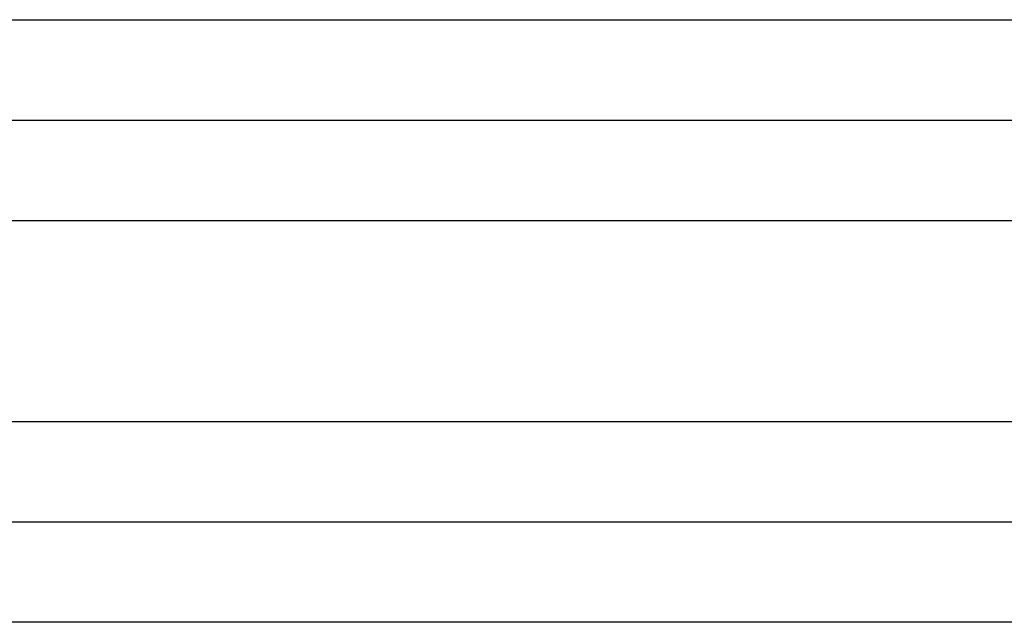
# Model space of a CAD drawing. Header units: inches. Extents: x -535 to 431, y -263 to 280.
# Tile 32 of 82: x -141 to -131, y -6 to 0. Entities that reach past the tile are written whole.
import ezdxf

# ---------------------------------------------------------------- set-up
doc = ezdxf.new("R2010")
doc.units = ezdxf.units.IN

# ---------------------------------------------------------------- blocks, each defined once
blk = doc.blocks.new('013_G23_G27_BF_B14R_Motor_Bgr_63_EEXDe_1_1__5', base_point=(-375.5, -86.258))
at = {"color": 7, "linetype": 'Continuous'}
for p, q in [((-147.5, -1.258), (-113, -1.258)), ((-147.5, -5.258), (-113, -5.258))]:
    blk.add_line(p, q, dxfattribs=at)
at = {"color": 1, "linetype": 'Continuous'}
for points, knots in [([(-147.5001, -0.258), (-147.4765, -0.258), (-147.4293, -0.258), (-141.6557, -0.258), (-130.1793, -0.258), (-118.7264, -0.258), (-113, -0.258)], [0, 0, 0, 0, 0.070775, 0.141497, 17.320786, 34.500075, 34.500075, 34.500075, 34.500075]), ([(-147.4996, -2.258), (-147.4761, -2.258), (-147.4291, -2.258), (-141.6557, -2.258), (-130.1793, -2.258), (-118.7264, -2.258), (-113, -2.258)], [0, 0, 0, 0, 0.07049, 0.14101, 17.3203, 34.499589, 34.499589, 34.499589, 34.499589]), ([(-147.4996, -4.258), (-147.4761, -4.258), (-147.4291, -4.258), (-141.6557, -4.258), (-130.1793, -4.258), (-118.7264, -4.258), (-113, -4.258)], [0, 0, 0, 0, 0.070479, 0.14101, 17.3203, 34.499589, 34.499589, 34.499589, 34.499589]), ([(-113, -6.258), (-118.7264, -6.258), (-130.1793, -6.258), (-141.6557, -6.258), (-147.4293, -6.258), (-147.4765, -6.258), (-147.5001, -6.258)], [0, 0, 0, 0, 17.179289, 34.358579, 34.429322, 34.500075, 34.500075, 34.500075, 34.500075])]:
    blk.add_open_spline(points, degree=3, knots=knots, dxfattribs=at)
blk = doc.blocks.new('Vordans1', base_point=(-218.75, 13))
blk.add_blockref('013_G23_G27_BF_B14R_Motor_Bgr_63_EEXDe_1_1__5', (-375.5, -86.258))

msp = doc.modelspace()

# ---------------------------------------------------------------- block references
msp.add_blockref('Vordans1', (-218.75, 13))

doc.saveas('drawing.dxf')
